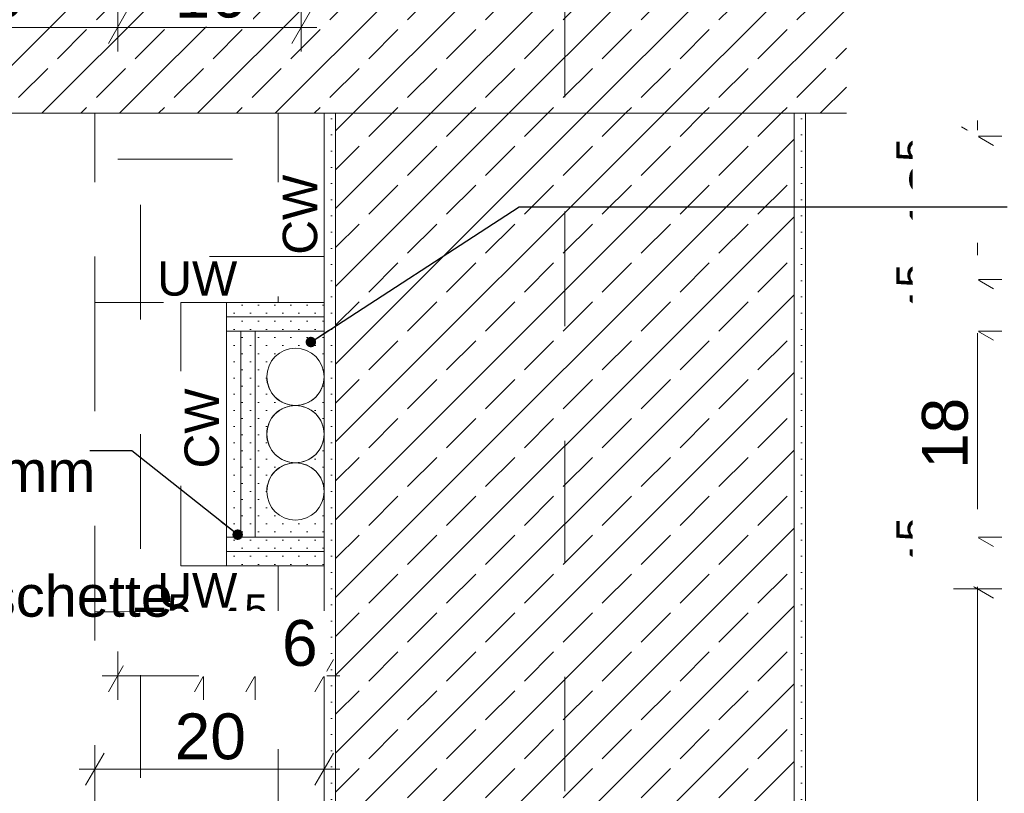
# Model space of a CAD drawing. Header units: metres. Extents: x -0.29 to 8.94, y -1.97 to 1.73.
# Tile 29 of 43: x 4.72 to 5.58, y 0.69 to 1.36. Entities that reach past the tile are written whole.
import ezdxf

# ---------------------------------------------------------------- set-up
doc = ezdxf.new("R2010")
doc.units = ezdxf.units.M
doc.header["$MEASUREMENT"] = 0
for name, pattern in [('Strichlinie doppelt', [0.109361, 0.052917, -0.021167, 0.014111, -0.021167]), ('Strichlinie eng', [0.023, 0.015, -0.008]), ('Wipeout_Contour', [1, 0, -1])]:
    doc.linetypes.add(name, pattern=pattern)
for name, color, linetype in [('152 - Bemaßung_ Beschriftung.Ausbau', 7, 'Continuous'), ('451 - Universal.Achsen Raster', 7, 'Continuous'), ('603 - Struktur.Bodenplatte_ Decke Roh', 7, 'Continuous'), ('608 - Struktur.Träger', 7, 'Continuous'), ('653 - Abdeckung.TB Verkofferung', 7, 'Continuous'), ('Neubau_152 - Bemaßung_ Beschriftung.Ausbau', 7, 'Continuous'), ('Neubau_804 - HKLSE.Elektrik', 7, 'Continuous')]:
    doc.layers.add(name, color=color, linetype=linetype)
doc.styles.add('ERSTELLTER_STIL_1', font='txt')
doc.dimstyles.new('ERSTELLTER_STIL__3', dxfattribs={"dimtxt": 0.04, "dimasz": 0.02128, "dimexe": 0.18, "dimexo": 0.0625, "dimgap": 0, "dimtad": 1, "dimtih": 1, "dimtoh": 1, "dimzin": 0, "dimdsep": 46, "dimtxsty": 'ERSTELLTER_STIL_1', "dimblk": 'ARROWHEAD_2', "dimblk1": 'ARROWHEAD_2', "dimblk2": 'ARROWHEAD_2', "dimcen": 0.09, "dimse1": 1, "dimse2": 1, "dimclrd": 7, "dimclre": 7, "dimclrt": 7, "dimazin": 0, "dimtfac": 1, "dimtdec": 4, "dimtmove": 0, "dimatfit": 3, "dimfxl": 1, "dimtolj": 1, "dimtzin": 0, "dimarcsym": 0})
doc.dimstyles.new('ERSTELLTER_STIL__4', dxfattribs={"dimtxt": 0.04, "dimasz": 0.02128, "dimexe": 0.18, "dimexo": 0.0625, "dimgap": 0, "dimtad": 1, "dimzin": 0, "dimdsep": 46, "dimtxsty": 'ERSTELLTER_STIL_1', "dimblk": 'ARROWHEAD_2', "dimblk1": 'ARROWHEAD_2', "dimblk2": 'ARROWHEAD_2', "dimcen": 0.09, "dimse1": 1, "dimse2": 1, "dimclrd": 7, "dimclre": 7, "dimclrt": 7, "dimazin": 0, "dimtfac": 1, "dimtdec": 4, "dimtmove": 0, "dimatfit": 3, "dimfxl": 1, "dimtolj": 1, "dimtzin": 0, "dimarcsym": 0})
doc.dimstyles.new('ERSTELLTER_STIL__5', dxfattribs={"dimtxt": 0.04, "dimasz": 0.02128, "dimexe": 0.18, "dimexo": 0.0625, "dimgap": 0, "dimtad": 1, "dimzin": 0, "dimdsep": 46, "dimtxsty": 'ERSTELLTER_STIL_1', "dimblk": 'ARROWHEAD_2', "dimblk1": 'ARROWHEAD_2', "dimblk2": 'ARROWHEAD_2', "dimcen": 0.09, "dimse1": 1, "dimse2": 1, "dimclrd": 7, "dimclre": 7, "dimclrt": 7, "dimazin": 0, "dimtfac": 1, "dimtdec": 4, "dimtmove": 2, "dimatfit": 3, "dimfxl": 1, "dimtolj": 1, "dimtzin": 0, "dimarcsym": 0})
doc.dimstyles.new('ERSTELLTER_STIL__6', dxfattribs={"dimtxt": 0.04, "dimasz": 0.02128, "dimexe": 0.18, "dimexo": 0.0625, "dimgap": 0, "dimtad": 1, "dimtih": 1, "dimtoh": 1, "dimzin": 0, "dimdsep": 46, "dimtxsty": 'ERSTELLTER_STIL_1', "dimblk": 'ARROWHEAD_2', "dimblk1": 'ARROWHEAD_2', "dimblk2": 'ARROWHEAD_2', "dimcen": 0.09, "dimse1": 1, "dimse2": 1, "dimclrd": 7, "dimclre": 7, "dimclrt": 7, "dimazin": 0, "dimtfac": 1, "dimtdec": 4, "dimtmove": 2, "dimatfit": 3, "dimfxl": 1, "dimtolj": 1, "dimtzin": 0, "dimarcsym": 0})
doc.dimstyles.new('ERSTELLTER_STIL__7', dxfattribs={"dimtxt": 0.18, "dimasz": 0.01824, "dimexe": 0.18, "dimexo": 0.0625, "dimgap": 0, "dimtad": 0, "dimtih": 1, "dimtoh": 1, "dimdec": 4, "dimzin": 0, "dimdsep": 46, "dimcen": 0.09, "dimadec": 0, "dimazin": 0, "dimtfac": 1, "dimtdec": 4, "dimtmove": 0, "dimatfit": 3, "dimldrblk": 'ARROWHEAD_11', "dimfxl": 1, "dimtolj": 1, "dimtzin": 0, "dimarcsym": 0})
pattern_1 = [(45, (-3.10766, 1.65045), (-0.03394113, 0.03394113), []), (45, (-3.12463, 1.66742), (-0.03394113, 0.03394113), [0.036, -0.012])]
pattern_2 = [(45, (-3.107661, 1.650449), (-0.007071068, 0.007071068), [0, -0.01])]

# ---------------------------------------------------------------- blocks, each defined once
blk = doc.blocks.new('*D29', base_point=(-3.10766, 1.65045))
at = {"layer": '152 - Bemaßung_ Beschriftung.Ausbau', "color": 7, "linetype": 'Continuous', "lineweight": 5}
for p, q in [((3.59732, 1.27237), (3.56932, 1.28853)), ((3.58332, 1.28045), (3.58332, 1.29414)), ((3.60432, 1.28045), (3.56232, 1.28045)), ((3.58332, 0.76045), (3.58332, 1.28045)), ((3.56932, 0.76853), (3.59732, 0.75237)), ((3.60432, 0.76045), (3.56232, 0.76045))]:
    blk.add_line(p, q, dxfattribs=at)
at = {"color": 254, "linetype": 'Wipeout_Contour', "lineweight": 0, "ltscale": 14.923266}
blk.add_wipeout([(3.58282, 0.98259), (3.58282, 1.0583), (3.52782, 1.0583), (3.52782, 0.98259)], dxfattribs=at).dxf.layer = '152 - Bemaßung_ Beschriftung.Ausbau'
at = {"layer": '152 - Bemaßung_ Beschriftung.Ausbau', "color": 7, "lineweight": 5, "insert": (3.57532, 0.99009), "char_height": 0.04, "attachment_point": 7, "rotation": 90, "style": 'ERSTELLTER_STIL_1'}
blk.add_mtext('\\A1;{\\pql;\\fArial|b0|i0|c0|p38;52}', dxfattribs=at)
blk = doc.blocks.new('ARROWHEAD_2')
at = {"color": 0, "linetype": 'Continuous', "lineweight": 0}
for p, q in [((-0.378, -0.655), (0.378, 0.655)), ((0, 0), (-1, 0))]:
    blk.add_line(p, q, dxfattribs=at)
blk = doc.blocks.new('*D31', base_point=(-3.10766, 1.65045))
at = {"layer": '152 - Bemaßung_ Beschriftung.Ausbau', "color": 7, "linetype": 'Continuous', "lineweight": 5}
for p, q in [((3.52232, 1.27237), (3.49432, 1.28853)), ((3.50832, 1.28045), (3.50832, 1.29414)), ((3.52932, 1.28045), (3.48732, 1.28045)), ((3.50832, 0.59745), (3.50832, 1.28045)), ((3.49432, 0.60553), (3.52232, 0.58937)), ((3.52932, 0.59745), (3.48732, 0.59745))]:
    blk.add_line(p, q, dxfattribs=at)
at = {"layer": '152 - Bemaßung_ Beschriftung.Ausbau', "color": 7, "lineweight": 5, "insert": (3.50098, 0.88856), "char_height": 0.04, "attachment_point": 7, "rotation": 90, "style": 'ERSTELLTER_STIL_1'}
blk.add_mtext('\\A1;{\\pql;\\fArial|b0|i0|c0|p38;68\\fArial|b0|i0|c0|p38;\\A1{\\H.66x;\\S25^  ;}}', dxfattribs=at)
blk = doc.blocks.new('*D32', base_point=(-3.10766, 1.65045))
at = {"layer": '152 - Bemaßung_ Beschriftung.Ausbau', "color": 7, "linetype": 'Continuous', "lineweight": 5}
for p, q in [((3.29732, 1.27237), (3.26932, 1.28853)), ((3.28332, 1.28045), (3.28332, 1.29414)), ((3.30432, 1.28045), (3.26232, 1.28045)), ((3.28332, -1.56955), (3.28332, 1.28045)), ((3.26932, -1.56147), (3.29732, -1.57763)), ((3.30432, -1.56955), (3.26232, -1.56955)), ((3.28332, -1.58324), (3.28332, -1.56955))]:
    blk.add_line(p, q, dxfattribs=at)
at = {"color": 254, "linetype": 'Wipeout_Contour', "lineweight": 0, "ltscale": 13.194811}
blk.add_wipeout([(3.28282, -0.20526), (3.28282, -0.08384), (3.22782, -0.08384), (3.22782, -0.20526)], dxfattribs=at).dxf.layer = '152 - Bemaßung_ Beschriftung.Ausbau'
at = {"layer": '152 - Bemaßung_ Beschriftung.Ausbau', "color": 7, "lineweight": 5, "insert": (3.27532, -0.19776), "char_height": 0.04, "attachment_point": 7, "rotation": 90, "style": 'ERSTELLTER_STIL_1'}
blk.add_mtext('\\A1;{\\pql;\\fArial|b0|i0|c0|p38;2,85}', dxfattribs=at)
blk = doc.blocks.new('*D37', base_point=(-3.10766, 1.65045))
at = {"layer": '152 - Bemaßung_ Beschriftung.Ausbau', "color": 7, "linetype": 'Continuous', "lineweight": 5}
for p, q in [((4.57232, 1.33445), (4.57232, 1.37645)), ((4.80232, 1.33445), (4.80232, 1.37645)), ((4.5804, 1.36945), (4.56424, 1.34145)), ((4.8104, 1.36945), (4.79424, 1.34145)), ((4.57232, 1.35545), (4.80232, 1.35545))]:
    blk.add_line(p, q, dxfattribs=at)
at = {"color": 254, "linetype": 'Wipeout_Contour', "lineweight": 0, "ltscale": 19.644728}
blk.add_wipeout([(4.64947, 1.35595), (4.72518, 1.35595), (4.72518, 1.41095), (4.64947, 1.41095)], dxfattribs=at).dxf.layer = '152 - Bemaßung_ Beschriftung.Ausbau'
at = {"layer": '152 - Bemaßung_ Beschriftung.Ausbau', "color": 7, "lineweight": 5, "insert": (4.65697, 1.36345), "char_height": 0.04, "attachment_point": 7, "style": 'ERSTELLTER_STIL_1'}
blk.add_mtext('\\A1;{\\pql;\\fArial|b0|i0|c0|p38;23}', dxfattribs=at)
blk = doc.blocks.new('*D38', base_point=(-3.10766, 1.65045))
at = {"layer": '152 - Bemaßung_ Beschriftung.Ausbau', "color": 7, "linetype": 'Continuous', "lineweight": 5}
for p, q in [((4.80232, 1.33445), (4.80232, 1.37645)), ((4.96232, 1.33445), (4.96232, 1.37645)), ((4.8104, 1.36945), (4.79424, 1.34145)), ((4.95424, 1.34145), (4.9704, 1.36945)), ((4.80232, 1.35545), (4.96232, 1.35545)), ((4.96232, 1.35545), (4.97601, 1.35545))]:
    blk.add_line(p, q, dxfattribs=at)
at = {"color": 254, "linetype": 'Wipeout_Contour', "lineweight": 0, "ltscale": 20.390711}
blk.add_wipeout([(4.84447, 1.35595), (4.92018, 1.35595), (4.92018, 1.41095), (4.84447, 1.41095)], dxfattribs=at).dxf.layer = '152 - Bemaßung_ Beschriftung.Ausbau'
at = {"layer": '152 - Bemaßung_ Beschriftung.Ausbau', "color": 7, "lineweight": 5, "insert": (4.85197, 1.36345), "char_height": 0.04, "attachment_point": 7, "style": 'ERSTELLTER_STIL_1'}
blk.add_mtext('\\A1;{\\pql;\\fArial|b0|i0|c0|p38;16}', dxfattribs=at)
blk = doc.blocks.new('*D45', base_point=(-3.10766, 1.65045))
at = {"layer": '152 - Bemaßung_ Beschriftung.Ausbau', "color": 7, "linetype": 'Continuous', "lineweight": 5}
for p, q in [((3.90942, 1.26045), (3.90942, 1.27414)), ((3.92342, 1.25237), (3.89542, 1.26853)), ((3.93042, 1.26045), (3.88842, 1.26045)), ((3.90942, 0.58545), (3.90942, 1.26045)), ((3.89542, 0.59353), (3.92342, 0.57737)), ((3.93042, 0.58545), (3.88842, 0.58545))]:
    blk.add_line(p, q, dxfattribs=at)
at = {"layer": '152 - Bemaßung_ Beschriftung.Ausbau', "color": 7, "lineweight": 5, "insert": (3.90208, 0.88258), "char_height": 0.04, "attachment_point": 7, "rotation": 90, "style": 'ERSTELLTER_STIL_1'}
blk.add_mtext('\\A1;{\\pql;\\fArial|b0|i0|c0|p38;67\\fArial|b0|i0|c0|p38;\\A1{\\H.66x;\\S5^  ;}}', dxfattribs=at)
at = {"color": 254, "linetype": 'Wipeout_Contour', "lineweight": 0, "ltscale": 16.077722}
blk.add_wipeout([(3.90892, 0.87508), (3.90892, 0.97082), (3.85392, 0.97082), (3.85392, 0.87508)], dxfattribs=at).dxf.layer = '152 - Bemaßung_ Beschriftung.Ausbau'
blk = doc.blocks.new('*D46', base_point=(-3.10766, 1.65045))
at = {"layer": '152 - Bemaßung_ Beschriftung.Ausbau', "color": 7, "linetype": 'Continuous', "lineweight": 5}
for p, q in [((5.53832, 0.87353), (5.56632, 0.85737)), ((5.57332, 0.86545), (5.53132, 0.86545)), ((5.55232, -1.54955), (5.55232, 0.86545)), ((5.53832, -1.54147), (5.56632, -1.55763)), ((5.57332, -1.54955), (5.53132, -1.54955)), ((5.55232, -1.56324), (5.55232, -1.54955))]:
    blk.add_line(p, q, dxfattribs=at)
at = {"color": 254, "linetype": 'Wipeout_Contour', "lineweight": 0, "ltscale": 22.234443}
blk.add_wipeout([(5.55182, -0.41278), (5.55182, -0.27132), (5.49682, -0.27132), (5.49682, -0.41278)], dxfattribs=at).dxf.layer = '152 - Bemaßung_ Beschriftung.Ausbau'
at = {"layer": '152 - Bemaßung_ Beschriftung.Ausbau', "color": 7, "lineweight": 5, "insert": (5.55208, -0.40528), "char_height": 0.04, "attachment_point": 7, "rotation": 90, "style": 'ERSTELLTER_STIL_1'}
blk.add_mtext('\\A1;{\\pql;\\fArial|b0|i0|c0|p38;2,41\\fArial|b0|i0|c0|p38;\\A1{\\H.66x;\\S5^  ;}}', dxfattribs=at)
blk = doc.blocks.new('*D47', base_point=(-3.10766, 1.65045))
at = {"layer": '152 - Bemaßung_ Beschriftung.Ausbau', "color": 7, "linetype": 'Continuous', "lineweight": 5}
for p, q in [((5.57332, 0.91045), (5.53132, 0.91045)), ((5.53832, 0.91853), (5.56632, 0.90237)), ((5.55232, 0.86545), (5.55232, 0.91045)), ((5.53832, 0.87353), (5.56632, 0.85737)), ((5.57332, 0.86545), (5.53132, 0.86545))]:
    blk.add_line(p, q, dxfattribs=at)
at = {"layer": '152 - Bemaßung_ Beschriftung.Ausbau', "color": 7, "lineweight": 5, "insert": (5.54476, 0.87599), "char_height": 0.04, "attachment_point": 7, "rotation": 90, "style": 'ERSTELLTER_STIL_1'}
blk.add_mtext('\\A1;{\\pql;\\fArial|b0|i0|c0|p38;4\\fArial|b0|i0|c0|p38;\\A1{\\H.66x;\\S5^  ;}}', dxfattribs=at)
at = {"color": 254, "linetype": 'Wipeout_Contour', "lineweight": 0, "ltscale": 22.476059}
blk.add_wipeout([(5.55289, 0.86742), (5.55289, 0.93495), (5.49575, 0.93495), (5.49575, 0.86742)], dxfattribs=at).dxf.layer = '152 - Bemaßung_ Beschriftung.Ausbau'
blk = doc.blocks.new('*D48', base_point=(-3.10766, 1.65045))
at = {"layer": '152 - Bemaßung_ Beschriftung.Ausbau', "color": 7, "linetype": 'Continuous', "lineweight": 5}
for p, q in [((5.57332, 0.91045), (5.53132, 0.91045)), ((5.53832, 0.91853), (5.56632, 0.90237))]:
    blk.add_line(p, q, dxfattribs=at)
at = {"color": 254, "linetype": 'Wipeout_Contour', "lineweight": 0, "ltscale": 22.476059}
blk.add_wipeout([(5.55289, 0.86742), (5.55289, 0.93495), (5.49575, 0.93495), (5.49575, 0.86742)], dxfattribs=at).dxf.layer = '152 - Bemaßung_ Beschriftung.Ausbau'
blk = doc.blocks.new('*D49', base_point=(-3.10766, 1.65045))
at = {"layer": '152 - Bemaßung_ Beschriftung.Ausbau', "color": 7, "linetype": 'Continuous', "lineweight": 5}
for p, q in [((5.53832, 1.0985), (5.56632, 1.08234)), ((5.57332, 1.09042), (5.53132, 1.09042)), ((5.55232, 0.91045), (5.55232, 1.09042)), ((5.57332, 0.91045), (5.53132, 0.91045)), ((5.53832, 0.91853), (5.56632, 0.90237))]:
    blk.add_line(p, q, dxfattribs=at)
at = {"color": 254, "linetype": 'Wipeout_Contour', "lineweight": 0, "ltscale": 22.634153}
blk.add_wipeout([(5.55289, 1.08885), (5.55289, 1.15638), (5.49575, 1.15638), (5.49575, 1.08885)], dxfattribs=at).dxf.layer = '152 - Bemaßung_ Beschriftung.Ausbau'
at = {"color": 254, "linetype": 'Wipeout_Contour', "lineweight": 0, "ltscale": 22.542667}
blk.add_wipeout([(5.55182, 0.96258), (5.55182, 1.03829), (5.49682, 1.03829), (5.49682, 0.96258)], dxfattribs=at).dxf.layer = '152 - Bemaßung_ Beschriftung.Ausbau'
at = {"color": 254, "linetype": 'Wipeout_Contour', "lineweight": 0, "ltscale": 22.476059}
blk.add_wipeout([(5.55289, 0.86742), (5.55289, 0.93495), (5.49575, 0.93495), (5.49575, 0.86742)], dxfattribs=at).dxf.layer = '152 - Bemaßung_ Beschriftung.Ausbau'
at = {"layer": '152 - Bemaßung_ Beschriftung.Ausbau', "color": 7, "lineweight": 5, "insert": (5.54432, 0.97008), "char_height": 0.04, "attachment_point": 7, "rotation": 90, "style": 'ERSTELLTER_STIL_1'}
blk.add_mtext('\\A1;{\\pql;\\fArial|b0|i0|c0|p38;18}', dxfattribs=at)
blk = doc.blocks.new('*D50', base_point=(-3.10766, 1.65045))
at = {"layer": '152 - Bemaßung_ Beschriftung.Ausbau', "color": 7, "linetype": 'Continuous', "lineweight": 5}
for p, q in [((5.53832, 1.1435), (5.56632, 1.12734)), ((5.57332, 1.13542), (5.53132, 1.13542)), ((5.55232, 1.09042), (5.55232, 1.13542)), ((5.53832, 1.0985), (5.56632, 1.08234)), ((5.57332, 1.09042), (5.53132, 1.09042))]:
    blk.add_line(p, q, dxfattribs=at)
at = {"layer": '152 - Bemaßung_ Beschriftung.Ausbau', "color": 7, "lineweight": 5, "insert": (5.54476, 1.09743), "char_height": 0.04, "attachment_point": 7, "rotation": 90, "style": 'ERSTELLTER_STIL_1'}
blk.add_mtext('\\A1;{\\pql;\\fArial|b0|i0|c0|p38;4\\fArial|b0|i0|c0|p38;\\A1{\\H.66x;\\S5^  ;}}', dxfattribs=at)
at = {"color": 254, "linetype": 'Wipeout_Contour', "lineweight": 0, "ltscale": 22.634153}
blk.add_wipeout([(5.55289, 1.08885), (5.55289, 1.15638), (5.49575, 1.15638), (5.49575, 1.08885)], dxfattribs=at).dxf.layer = '152 - Bemaßung_ Beschriftung.Ausbau'
blk = doc.blocks.new('*D51', base_point=(-3.10766, 1.65045))
at = {"layer": '152 - Bemaßung_ Beschriftung.Ausbau', "color": 7, "linetype": 'Continuous', "lineweight": 5}
for p, q in [((5.55232, 1.26045), (5.55232, 1.27414)), ((5.56632, 1.25237), (5.53832, 1.26853)), ((5.57332, 1.26045), (5.53132, 1.26045)), ((5.55232, 1.13542), (5.55232, 1.26045)), ((5.53832, 1.1435), (5.56632, 1.12734)), ((5.57332, 1.13542), (5.53132, 1.13542))]:
    blk.add_line(p, q, dxfattribs=at)
at = {"layer": '152 - Bemaßung_ Beschriftung.Ausbau', "color": 7, "lineweight": 5, "insert": (5.54476, 1.17615), "char_height": 0.04, "attachment_point": 7, "rotation": 90, "style": 'ERSTELLTER_STIL_1'}
blk.add_mtext('\\A1;{\\pql;\\fArial|b0|i0|c0|p38;12\\fArial|b0|i0|c0|p38;\\A1{\\H.66x;\\S5^  ;}}', dxfattribs=at)
at = {"color": 254, "linetype": 'Wipeout_Contour', "lineweight": 0, "ltscale": 22.710628}
blk.add_wipeout([(5.55289, 1.16758), (5.55289, 1.26546), (5.49575, 1.26546), (5.49575, 1.16758)], dxfattribs=at).dxf.layer = '152 - Bemaßung_ Beschriftung.Ausbau'
at = {"color": 254, "linetype": 'Wipeout_Contour', "lineweight": 0, "ltscale": 22.634153}
blk.add_wipeout([(5.55289, 1.08885), (5.55289, 1.15638), (5.49575, 1.15638), (5.49575, 1.08885)], dxfattribs=at).dxf.layer = '152 - Bemaßung_ Beschriftung.Ausbau'
blk = doc.blocks.new('*D52', base_point=(-3.10766, 1.65045))
at = {"layer": '152 - Bemaßung_ Beschriftung.Ausbau', "color": 7, "linetype": 'Continuous', "lineweight": 5}
for p, q in [((4.7904, 0.72216), (4.77424, 0.69416)), ((4.78232, 0.68716), (4.78232, 0.72916)), ((4.97424, 0.69416), (4.9904, 0.72216)), ((4.98232, 0.68716), (4.98232, 0.72916)), ((4.76863, 0.70816), (4.78232, 0.70816)), ((4.78232, 0.70816), (4.98232, 0.70816)), ((4.98232, 0.70816), (4.99601, 0.70816))]:
    blk.add_line(p, q, dxfattribs=at)
at = {"color": 254, "linetype": 'Wipeout_Contour', "lineweight": 0, "ltscale": 19.848417}
blk.add_wipeout([(4.84447, 0.70866), (4.92018, 0.70866), (4.92018, 0.76366), (4.84447, 0.76366)], dxfattribs=at).dxf.layer = '152 - Bemaßung_ Beschriftung.Ausbau'
at = {"layer": '152 - Bemaßung_ Beschriftung.Ausbau', "color": 7, "lineweight": 5, "insert": (4.85197, 0.71616), "char_height": 0.04, "attachment_point": 7, "style": 'ERSTELLTER_STIL_1'}
blk.add_mtext('\\A1;{\\pql;\\fArial|b0|i0|c0|p38;20}', dxfattribs=at)
blk = doc.blocks.new('*D53', base_point=(-3.10766, 1.65045))
at = {"layer": '152 - Bemaßung_ Beschriftung.Ausbau', "color": 7, "linetype": 'Continuous', "lineweight": 5}
for p, q in [((4.80232, 0.76866), (4.80232, 0.81066)), ((4.87725, 0.76866), (4.87725, 0.81066)), ((4.8104, 0.80366), (4.79424, 0.77566)), ((4.88533, 0.80366), (4.86917, 0.77566)), ((4.78863, 0.78966), (4.80232, 0.78966)), ((4.80232, 0.78966), (4.87725, 0.78966))]:
    blk.add_line(p, q, dxfattribs=at)
at = {"layer": '152 - Bemaßung_ Beschriftung.Ausbau', "color": 7, "lineweight": 5, "insert": (4.81459, 0.79722), "char_height": 0.04, "attachment_point": 7, "style": 'ERSTELLTER_STIL_1'}
blk.add_mtext('\\A1;{\\pql;\\fArial|b0|i0|c0|p38;7\\fArial|b0|i0|c0|p38;\\A1{\\H.66x;\\S5^  ;}}', dxfattribs=at)
at = {"color": 254, "linetype": 'Wipeout_Contour', "lineweight": 0, "ltscale": 19.732325}
blk.add_wipeout([(4.80709, 0.79016), (4.87248, 0.79016), (4.87248, 0.84516), (4.80709, 0.84516)], dxfattribs=at).dxf.layer = '152 - Bemaßung_ Beschriftung.Ausbau'
at = {"color": 254, "linetype": 'Wipeout_Contour', "lineweight": 0, "ltscale": 19.995527}
blk.add_wipeout([(4.87309, 0.78909), (4.94062, 0.78909), (4.94062, 0.84623), (4.87309, 0.84623)], dxfattribs=at).dxf.layer = '152 - Bemaßung_ Beschriftung.Ausbau'
blk = doc.blocks.new('*D54', base_point=(-3.10766, 1.65045))
at = {"layer": '152 - Bemaßung_ Beschriftung.Ausbau', "color": 7, "linetype": 'Continuous', "lineweight": 5}
for p, q in [((4.87725, 0.76866), (4.87725, 0.81066)), ((4.92225, 0.76866), (4.92225, 0.81066)), ((4.88533, 0.80366), (4.86917, 0.77566)), ((4.93033, 0.80366), (4.91417, 0.77566)), ((4.87725, 0.78966), (4.92225, 0.78966))]:
    blk.add_line(p, q, dxfattribs=at)
at = {"layer": '152 - Bemaßung_ Beschriftung.Ausbau', "color": 7, "lineweight": 5, "insert": (4.88166, 0.79722), "char_height": 0.04, "attachment_point": 7, "style": 'ERSTELLTER_STIL_1'}
blk.add_mtext('\\A1;{\\pql;\\fArial|b0|i0|c0|p38;4\\fArial|b0|i0|c0|p38;\\A1{\\H.66x;\\S5^  ;}}', dxfattribs=at)
at = {"color": 254, "linetype": 'Wipeout_Contour', "lineweight": 0, "ltscale": 19.995527}
blk.add_wipeout([(4.87309, 0.78909), (4.94062, 0.78909), (4.94062, 0.84623), (4.87309, 0.84623)], dxfattribs=at).dxf.layer = '152 - Bemaßung_ Beschriftung.Ausbau'
blk = doc.blocks.new('*D55', base_point=(-3.10766, 1.65045))
at = {"layer": '152 - Bemaßung_ Beschriftung.Ausbau', "color": 7, "linetype": 'Continuous', "lineweight": 5}
for p, q in [((4.92225, 0.76866), (4.92225, 0.81066)), ((4.98232, 0.76866), (4.98232, 0.81066)), ((4.93033, 0.80366), (4.91417, 0.77566)), ((4.97424, 0.77566), (4.9904, 0.80366)), ((4.92225, 0.78966), (4.98232, 0.78966)), ((4.98232, 0.78966), (4.99601, 0.78966))]:
    blk.add_line(p, q, dxfattribs=at)
at = {"color": 254, "linetype": 'Wipeout_Contour', "lineweight": 0, "ltscale": 19.995527}
blk.add_wipeout([(4.87309, 0.78909), (4.94062, 0.78909), (4.94062, 0.84623), (4.87309, 0.84623)], dxfattribs=at).dxf.layer = '152 - Bemaßung_ Beschriftung.Ausbau'
at = {"color": 254, "linetype": 'Wipeout_Contour', "lineweight": 0, "ltscale": 20.208053}
blk.add_wipeout([(4.93706, 0.78909), (4.98456, 0.78909), (4.98456, 0.84623), (4.93706, 0.84623)], dxfattribs=at).dxf.layer = '152 - Bemaßung_ Beschriftung.Ausbau'
at = {"layer": '152 - Bemaßung_ Beschriftung.Ausbau', "color": 7, "lineweight": 5, "insert": (4.94563, 0.79766), "char_height": 0.04, "attachment_point": 7, "style": 'ERSTELLTER_STIL_1'}
blk.add_mtext('\\A1;{\\pql;\\fArial|b0|i0|c0|p38;6}', dxfattribs=at)
blk = doc.blocks.new('ARROWHEAD_11')
at = {"color": 0, "linetype": 'Continuous', "lineweight": 0}
blk.add_line((0, 0), (-1, 0), dxfattribs=at)
at = {"color": 0, "linetype": 'Continuous', "lineweight": 0, "const_width": 0.25, "flags": 128}
blk.add_lwpolyline([(-0.125, 0, 1), (0.125, 0, 1)], format="xyb", close=True, dxfattribs=at)

msp = doc.modelspace()

# ---------------------------------------------------------------- hatches: boundary and pattern name
at = {"layer": '603 - Struktur.Bodenplatte_ Decke Roh', "linetype": 'Continuous', "lineweight": 5}
h = msp.add_hatch(dxfattribs=at)
h.set_pattern_fill('Beton__Stahlbeton_0002', style=0, pattern_type=2)
h.set_pattern_definition(pattern_1)
h.paths.add_polyline_path([(2.45234, 1.28045), (5.43784, 1.28045), (5.43784, 1.53045), (2.45234, 1.53045)])
at = {"layer": '608 - Struktur.Träger', "linetype": 'Continuous', "lineweight": 5}
h = msp.add_hatch(dxfattribs=at)
h.set_pattern_fill('Gips_0002', style=0, pattern_type=2)
h.set_pattern_definition(pattern_2)
h.paths.add_polyline_path([(4.99232, 1.28045), (4.98232, 1.28045), (4.98232, 0.63045), (4.99232, 0.63045)])
h = msp.add_hatch(dxfattribs=at)
h.set_pattern_fill('Beton__Stahlbeton_0002', style=0, pattern_type=2)
h.set_pattern_definition(pattern_1)
h.paths.add_polyline_path([(4.99232, 0.63045), (5.13784, 0.63045), (5.39232, 0.63045), (5.39232, 1.28045), (4.99232, 1.28045)])
h = msp.add_hatch(dxfattribs=at)
h.set_pattern_fill('Gips_0002', style=0, pattern_type=2)
h.set_pattern_definition(pattern_2)
h.paths.add_polyline_path([(5.39232, 1.28045), (5.39232, 0.63045), (5.39232, 0.62045), (5.40232, 0.62045), (5.40232, 1.28045)])
at = {"layer": '653 - Abdeckung.TB Verkofferung', "linetype": 'Continuous', "lineweight": 5}
h = msp.add_hatch(dxfattribs=at)
h.set_pattern_fill('Gips_0002', style=0, pattern_type=2)
h.set_pattern_definition(pattern_2)
h.paths.add_polyline_path([(4.98232, 1.11542), (4.89725, 1.11542), (4.89725, 1.10292), (4.98232, 1.10292)])
h = msp.add_hatch(dxfattribs=at)
h.set_pattern_fill('Gips_0002', style=0, pattern_type=2)
h.set_pattern_definition(pattern_2)
h.paths.add_polyline_path([(4.98232, 1.10292), (4.89725, 1.10292), (4.89725, 1.09042), (4.98232, 1.09042)])
h = msp.add_hatch(dxfattribs=at)
h.set_pattern_fill('Gips_0002', style=0, pattern_type=2)
h.set_pattern_definition(pattern_2)
h.paths.add_polyline_path([(4.90975, 0.91045), (4.89725, 0.91045), (4.89725, 1.09042), (4.90975, 1.09042)])
h = msp.add_hatch(dxfattribs=at)
h.set_pattern_fill('Gips_0002', style=0, pattern_type=2)
h.set_pattern_definition(pattern_2)
h.paths.add_polyline_path([(4.92225, 0.91045), (4.90975, 0.91045), (4.90975, 1.09042), (4.92225, 1.09042)])
h = msp.add_hatch(dxfattribs=at)
h.set_pattern_fill('Gips_0002', style=0, pattern_type=2)
h.set_pattern_definition(pattern_2)
h.paths.add_polyline_path([(4.92225, 1.09042), (4.92225, 0.91045), (4.98232, 0.91045), (4.98232, 0.95045, -1), (4.93232, 0.95045, -0.414214), (4.95732, 0.97545, -0.414214), (4.93232, 1.00045, -0.414214), (4.95732, 1.02545, -0.414214), (4.93232, 1.05045, -1), (4.98232, 1.05045), (4.98232, 1.09042)])
h = msp.add_hatch(dxfattribs=at)
h.set_pattern_fill('Gips_0002', style=0, pattern_type=2)
h.set_pattern_definition(pattern_2)
h.paths.add_polyline_path([(4.98232, 1.00045), (4.98232, 1.05045, -0.414214), (4.95732, 1.02545, -0.414214)])
h = msp.add_hatch(dxfattribs=at)
h.set_pattern_fill('Gips_0002', style=0, pattern_type=2)
h.set_pattern_definition(pattern_2)
h.paths.add_polyline_path([(4.98232, 0.95045), (4.98232, 1.00045, -0.414214), (4.95732, 0.97545, -0.414214)])
h = msp.add_hatch(dxfattribs=at)
h.set_pattern_fill('Gips_0002', style=0, pattern_type=2)
h.set_pattern_definition(pattern_2)
h.paths.add_polyline_path([(4.98232, 0.91045), (4.89725, 0.91045), (4.89725, 0.89795), (4.98232, 0.89795)])
h = msp.add_hatch(dxfattribs=at)
h.set_pattern_fill('Gips_0002', style=0, pattern_type=2)
h.set_pattern_definition(pattern_2)
h.paths.add_polyline_path([(4.98232, 0.89795), (4.89725, 0.89795), (4.89725, 0.88545), (4.98232, 0.88545)])

# ---------------------------------------------------------------- linework, layer by layer
at = {"layer": '451 - Universal.Achsen Raster', "color": 160, "linetype": 'Strichlinie doppelt', "lineweight": 9, "ltscale": 2, "true_color": 0x3232ff}
msp.add_line((5.19232, 1.40045), (5.19232, -1.63955), dxfattribs=at)
at = {"layer": '603 - Struktur.Bodenplatte_ Decke Roh', "color": 7, "linetype": 'Continuous', "lineweight": 18}
for p, q in [((4.98232, 1.28045), (2.90232, 1.28045)), ((5.43784, 1.28045), (5.40232, 1.28045))]:
    msp.add_line(p, q, dxfattribs=at)
at = {"layer": '603 - Struktur.Bodenplatte_ Decke Roh', "color": 7, "linetype": 'Continuous', "lineweight": 18, "flags": 128}
msp.add_lwpolyline([(5.40232, 1.28045), (5.39232, 1.28045), (4.99232, 1.28045), (4.98232, 1.28045)], dxfattribs=at)
at = {"layer": '608 - Struktur.Träger', "color": 7, "linetype": 'Continuous', "lineweight": 5}
for p, q in [((4.98232, 1.28045), (4.98232, 0.63045)), ((5.40232, 1.28045), (5.40232, 0.62045))]:
    msp.add_line(p, q, dxfattribs=at)
at = {"layer": '608 - Struktur.Träger', "color": 7, "linetype": 'Continuous', "lineweight": 13}
for p, q in [((4.99232, 1.28045), (4.99232, 0.63045)), ((5.39232, 1.28045), (5.39232, 0.63045))]:
    msp.add_line(p, q, dxfattribs=at)
at = {"layer": '653 - Abdeckung.TB Verkofferung', "color": 1, "linetype": 'Continuous', "lineweight": 9, "flags": 128}
for points in [[(4.98232, 1.11542), (4.89725, 1.11542), (4.89725, 1.10292), (4.98232, 1.10292)], [(4.98232, 1.10292), (4.89725, 1.10292), (4.89725, 1.09042), (4.98232, 1.09042)], [(4.90975, 0.91045), (4.89725, 0.91045), (4.89725, 1.09042), (4.90975, 1.09042)], [(4.92225, 0.91045), (4.90975, 0.91045), (4.90975, 1.09042), (4.92225, 1.09042)], [(4.98232, 0.91045), (4.89725, 0.91045), (4.89725, 0.89795), (4.98232, 0.89795)], [(4.98232, 0.89795), (4.89725, 0.89795), (4.89725, 0.88545), (4.98232, 0.88545)]]:
    msp.add_lwpolyline(points, close=True, dxfattribs=at)
for points in [[(4.92225, 1.09042), (4.92225, 0.91045), (4.98232, 0.91045), (4.98232, 0.95045, -1), (4.93232, 0.95045, -0.414214), (4.95732, 0.97545, -0.414214), (4.93232, 1.00045, -0.414214), (4.95732, 1.02545, -0.414214), (4.93232, 1.05045, -1), (4.98232, 1.05045), (4.98232, 1.09042)], [(4.98232, 1.00045), (4.98232, 1.05045, -0.414214), (4.95732, 1.02545, -0.414214)], [(4.98232, 0.95045), (4.98232, 1.00045, -0.414214), (4.95732, 0.97545, -0.414214)]]:
    msp.add_lwpolyline(points, format="xyb", close=True, dxfattribs=at)
at = {"layer": '653 - Abdeckung.TB Verkofferung', "color": 7, "linetype": 'Continuous', "lineweight": 9}
for centre in [(4.95732, 1.05045), (4.95732, 1.00045), (4.95732, 0.95045)]:
    msp.add_circle(centre, 0.025, dxfattribs=at)
at = {"layer": 'Neubau_804 - HKLSE.Elektrik', "color": 1, "linetype": 'Strichlinie eng', "lineweight": 13, "ltscale": 2, "flags": 128}
for points in [[(2.90232, 1.28045), (4.98232, 1.28045), (4.98232, 1.24045), (2.90232, 1.24045)], [(4.82232, 1.28045), (4.78232, 1.28045), (4.78232, -1.56955), (4.82232, -1.56955)], [(4.98232, 1.28045), (4.94232, 1.28045), (4.94232, 1.11542), (4.98232, 1.11542)], [(4.98232, 1.15542), (4.78232, 1.15542), (4.78232, 1.11542), (4.98232, 1.11542)], [(4.89725, 1.11542), (4.85725, 1.11542), (4.85725, 0.88545), (4.89725, 0.88545)], [(4.98232, 0.88545), (4.78232, 0.88545), (4.78232, 0.84545), (4.98232, 0.84545)], [(4.98232, 0.88545), (4.94232, 0.88545), (4.94232, -1.56955), (4.98232, -1.56955)]]:
    msp.add_lwpolyline(points, close=True, dxfattribs=at)

# ---------------------------------------------------------------- next in the draw order: dimensions: what is measured, and where the dimension line sits
at = {"layer": '152 - Bemaßung_ Beschriftung.Ausbau', "color": 7, "linetype": 'Continuous', "lineweight": 5}
dim = msp.add_linear_dim(base=(3.58332, 1.28045), p1=(4.29232, 0.76045), p2=(4.98232, 1.28045), angle=90, dimstyle='ERSTELLTER_STIL__4', dxfattribs=at)
dim.commit()
dim.dimension.update_dxf_attribs({"geometry": '*D29', "text_midpoint": (3.55532, 1.02059), "dimtype": 160, "text_rotation": 90})

# ---------------------------------------------------------------- next in the draw order: dimensions: what is measured, and where the dimension line sits
dim = msp.add_linear_dim(base=(3.50832, 1.28045), p1=(3.61532, 0.59745), p2=(4.98232, 1.28045), angle=90, dimstyle='ERSTELLTER_STIL__4', dxfattribs=at)
dim.commit()
dim.dimension.update_dxf_attribs({"geometry": '*D31', "text_midpoint": (3.48032, 0.98833), "dimtype": 160, "text_rotation": 90})

# ---------------------------------------------------------------- next in the draw order: dimensions: what is measured, and where the dimension line sits
dim = msp.add_linear_dim(base=(3.28332, 1.28045), p1=(3.61532, -1.56955), p2=(4.98232, 1.28045), angle=90, dimstyle='ERSTELLTER_STIL__4', dxfattribs=at)
dim.commit()
dim.dimension.update_dxf_attribs({"geometry": '*D32', "text_midpoint": (3.25532, -0.14581), "dimtype": 160, "text_rotation": 90})

# ---------------------------------------------------------------- next in the draw order: dimensions: what is measured, and where the dimension line sits
dim = msp.add_linear_dim(base=(4.80232, 1.35545), p1=(4.57232, 1.28045), p2=(4.80232, 1.28045), dimstyle='ERSTELLTER_STIL__3', dxfattribs=at)
dim.commit()
dim.dimension.update_dxf_attribs({"geometry": '*D37', "text_midpoint": (4.68746, 1.38345), "dimtype": 160})
dim = msp.add_linear_dim(base=(3.9094199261, 1.2604485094), p1=(3.6073212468, 0.5854485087), p2=(4.9823212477, 1.2604485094), angle=90, dimstyle='ERSTELLTER_STIL__4', dxfattribs=at)
dim.commit()
dim.dimension.update_dxf_attribs({"geometry": '*D45', "text_midpoint": (3.8814199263, 0.9670950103), "dimtype": 160, "text_rotation": 90})

# ---------------------------------------------------------------- next in the draw order: texts
at = {"layer": '152 - Bemaßung_ Beschriftung.Ausbau', "color": 7, "linetype": 'Continuous', "lineweight": 9, "insert": (4.54806, 0.98602), "char_height": 0.036, "attachment_point": 1, "line_spacing_factor": 0.930826, "style": 'ERSTELLTER_STIL_1'}
msp.add_mtext('\\A1;{\\pql;\\fArial|b0|i0|c0|p38;2x12,5mm\\P\\pql;\\fArial|b0|i0|c0|p38;GKF}', dxfattribs=at)

# ---------------------------------------------------------------- next in the draw order: dimensions: what is measured, and where the dimension line sits
at = {"layer": '152 - Bemaßung_ Beschriftung.Ausbau', "color": 7, "linetype": 'Continuous', "lineweight": 5}
dim = msp.add_linear_dim(base=(4.96232, 1.35545), p1=(4.80232, 1.28045), p2=(4.96232, 1.28045), dimstyle='ERSTELLTER_STIL__3', dxfattribs=at)
dim.commit()
dim.dimension.update_dxf_attribs({"geometry": '*D38', "text_midpoint": (4.88246, 1.38345), "dimtype": 160})
dim = msp.add_linear_dim(base=(5.5523212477, 0.8654485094), p1=(4.9823212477, -1.5495514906), p2=(4.9823212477, 0.8654485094), angle=90, dimstyle='ERSTELLTER_STIL__4', dxfattribs=at)
dim.commit()
dim.dimension.update_dxf_attribs({"geometry": '*D46', "text_midpoint": (5.5243212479, -0.2993032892), "dimtype": 160, "text_rotation": 90})

# ---------------------------------------------------------------- next in the draw order: dimensions: what is measured, and where the dimension line sits
dim = msp.add_linear_dim(base=(5.5523212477, 0.9104485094), p1=(4.9823212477, 0.8654485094), p2=(4.9222502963, 0.9104485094), angle=90, dimstyle='ERSTELLTER_STIL__5', dxfattribs=at)
dim.commit()
dim.dimension.update_dxf_attribs({"geometry": '*D47', "text_midpoint": (5.5243212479, 0.94526456), "dimtype": 160, "text_rotation": 90})
dim = msp.add_linear_dim(base=(4.98232, 0.70816), p1=(4.78232, 0.84545), p2=(4.98232, 0.84545), dimstyle='ERSTELLTER_STIL__3', dxfattribs=at)
dim.commit()
dim.dimension.update_dxf_attribs({"geometry": '*D52', "text_midpoint": (4.88246, 0.73616), "dimtype": 160})

# ---------------------------------------------------------------- next in the draw order: dimensions: what is measured, and where the dimension line sits
dim = msp.add_linear_dim(base=(5.5523212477, 0.9104485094), p1=(4.9222502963, 0.9104485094), p2=(4.9222502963, 0.9104485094), angle=90, dimstyle='ERSTELLTER_STIL__4', dxfattribs=at)
dim.commit()
dim.dimension.update_dxf_attribs({"geometry": '*D48', "text_midpoint": (5.5243212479, 0.9091899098), "dimtype": 160, "text_rotation": 90})

# ---------------------------------------------------------------- next in the draw order: dimensions: what is measured, and where the dimension line sits
dim = msp.add_linear_dim(base=(5.55232, 1.09042), p1=(4.92225, 0.91045), p2=(4.89725, 1.09042), angle=90, dimstyle='ERSTELLTER_STIL__4', dxfattribs=at)
dim.commit()
dim.dimension.update_dxf_attribs({"geometry": '*D49', "text_midpoint": (5.52432, 1.00057), "dimtype": 160, "text_rotation": 90})

# ---------------------------------------------------------------- next in the draw order: dimensions: what is measured, and where the dimension line sits
dim = msp.add_linear_dim(base=(5.5523212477, 1.1354194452), p1=(4.8972502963, 1.0904194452), p2=(4.7823212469, 1.1354194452), angle=90, dimstyle='ERSTELLTER_STIL__5', dxfattribs=at)
dim.commit()
dim.dimension.update_dxf_attribs({"geometry": '*D50', "text_midpoint": (5.5243212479, 1.166695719), "dimtype": 160, "text_rotation": 90})

# ---------------------------------------------------------------- next in the draw order: dimensions: what is measured, and where the dimension line sits
dim = msp.add_linear_dim(base=(5.55232, 1.26045), p1=(4.78232, 1.13542), p2=(4.98232, 1.26045), angle=90, dimstyle='ERSTELLTER_STIL__5', dxfattribs=at)
dim.commit()
dim.dimension.update_dxf_attribs({"geometry": '*D51', "text_midpoint": (5.52432, 1.26066), "dimtype": 160, "text_rotation": 90})

# ---------------------------------------------------------------- next in the draw order: dimensions: what is measured, and where the dimension line sits
dim = msp.add_linear_dim(base=(4.87725, 0.78966), p1=(4.80232, 1.26725), p2=(4.87725, 0.88545), dimstyle='ERSTELLTER_STIL__3', dxfattribs=at)
dim.commit()
dim.dimension.update_dxf_attribs({"geometry": '*D53', "text_midpoint": (4.88386, 0.81766), "dimtype": 160})

# ---------------------------------------------------------------- next in the draw order: leaders
at = {"layer": '152 - Bemaßung_ Beschriftung.Ausbau', "color": 7, "linetype": 'Continuous', "lineweight": 9, "annotation_type": 0, "has_hookline": 1, "hookline_direction": 0, "text_width": 0.52906}
msp.add_leader([(4.9708, 1.08083), (5.15249, 1.1987), (5.57812, 1.1987)], dimstyle='ERSTELLTER_STIL__7', dxfattribs=at)

# ---------------------------------------------------------------- next in the draw order: texts
at = {"layer": 'Neubau_152 - Bemaßung_ Beschriftung.Ausbau', "color": 1, "linetype": 'Continuous', "lineweight": 13, "char_height": 0.03, "attachment_point": 7, "rotation": 90, "style": 'ERSTELLTER_STIL_1'}
for insert in [(4.97671, 1.15703), (4.891, 0.97054)]:
    msp.add_mtext('\\A1;{\\pql;\\fArial|b0|i0|c0|p38;CW}', dxfattribs=dict(at, insert=insert))
at = {"layer": 'Neubau_152 - Bemaßung_ Beschriftung.Ausbau', "color": 1, "linetype": 'Continuous', "lineweight": 13, "insert": (4.83682, 1.1209), "char_height": 0.03, "attachment_point": 7, "style": 'ERSTELLTER_STIL_1'}
msp.add_mtext('\\A1;{\\pql;\\fArial|b0|i0|c0|p38;U\\fArial|b0|i0|c0|p38;W}', dxfattribs=at)

# ---------------------------------------------------------------- next in the draw order: dimensions: what is measured, and where the dimension line sits
at = {"layer": '152 - Bemaßung_ Beschriftung.Ausbau', "color": 7, "linetype": 'Continuous', "lineweight": 5}
dim = msp.add_linear_dim(base=(4.9222502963, 0.7896577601), p1=(4.8772502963, 0.8854485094), p2=(4.9222502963, 0.9104485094), dimstyle='ERSTELLTER_STIL__6', dxfattribs=at)
dim.commit()
dim.dimension.update_dxf_attribs({"geometry": '*D54', "text_midpoint": (4.9509351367, 0.8176577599), "dimtype": 160})

# ---------------------------------------------------------------- next in the draw order: leaders
at = {"layer": '152 - Bemaßung_ Beschriftung.Ausbau', "color": 7, "linetype": 'Continuous', "lineweight": 9, "annotation_type": 0, "has_hookline": 1, "hookline_direction": 0, "text_width": 0.53327}
msp.add_leader([(4.13305, 0.75738), (4.26101, 0.87711), (4.31101, 0.87711)], dimstyle='ERSTELLTER_STIL__7', dxfattribs=at)

# ---------------------------------------------------------------- next in the draw order: dimensions: what is measured, and where the dimension line sits
at = {"layer": '152 - Bemaßung_ Beschriftung.Ausbau', "color": 7, "linetype": 'Continuous', "lineweight": 5}
dim = msp.add_linear_dim(base=(4.98232, 0.78966), p1=(4.92225, 0.91045), p2=(4.98232, 0.91045), dimstyle='ERSTELLTER_STIL__6', dxfattribs=at)
dim.commit()
dim.dimension.update_dxf_attribs({"geometry": '*D55', "text_midpoint": (4.96088, 0.81766), "dimtype": 160})

# ---------------------------------------------------------------- next in the draw order: texts
at = {"layer": '152 - Bemaßung_ Beschriftung.Ausbau', "color": 7, "linetype": 'Continuous', "lineweight": 9, "insert": (4.31101, 0.87711), "char_height": 0.036, "attachment_point": 1, "style": 'ERSTELLTER_STIL_1'}
msp.add_mtext('\\A1;{\\pql;\\fArial|b0|i0|c0|p38;Brandschutzmanschette}', dxfattribs=at)
at = {"layer": 'Neubau_152 - Bemaßung_ Beschriftung.Ausbau', "color": 1, "linetype": 'Continuous', "lineweight": 13, "insert": (4.83682, 0.8487), "char_height": 0.03, "attachment_point": 7, "style": 'ERSTELLTER_STIL_1'}
msp.add_mtext('\\A1;{\\pql;\\fArial|b0|i0|c0|p38;U\\fArial|b0|i0|c0|p38;W}', dxfattribs=at)

# ---------------------------------------------------------------- next in the draw order: leaders
at = {"layer": '152 - Bemaßung_ Beschriftung.Ausbau', "color": 7, "linetype": 'Continuous', "lineweight": 9, "annotation_type": 0, "has_hookline": 1, "hookline_direction": 1, "text_width": 0.2299}
msp.add_leader([(4.90694, 0.91272), (4.81453, 0.98602), (4.77796, 0.98602)], dimstyle='ERSTELLTER_STIL__7', dxfattribs=at)

doc.saveas('drawing.dxf')
